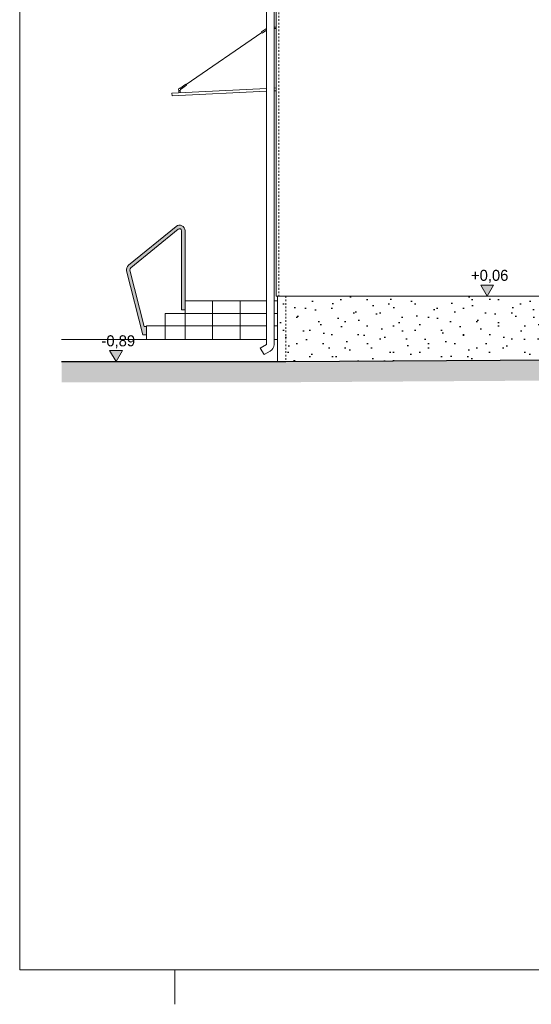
# Model space of a CAD drawing. Extents: x -613240 to -325500, y -25863 to 152403.
# Tile 1 of 254: x -613240 to -605821, y -22547 to -8258. Entities that reach past the tile are written whole.
import ezdxf

# ---------------------------------------------------------------- set-up
doc = ezdxf.new("R2010")
doc.units = 0
doc.header["$MEASUREMENT"] = 0
doc.linetypes.add('Hidden Line', pattern=[50, 25, -25])
for name, color, linetype, lineweight in [('Arch balustrady_Nr_Pióra__5', 7, 'Continuous', 13), ('ARCH TABELA_Nr_Pióra__21', 7, 'Continuous', 9), ('Arch wykończenie_Nr_Pióra__41', 7, 'Continuous', 15), ('arch wypelnienia_Nr_Pióra__1', 7, 'Continuous', 25), ('arch wypelnienia_Nr_Pióra__21', 7, 'Continuous', 9), ('Arch wyposażenie_Nr_Pióra__21', 7, 'Continuous', 9), ('INWENT RURY SPUSTOWE_Nr_Pióra__21', 7, 'Continuous', 9), ('INWENT TEREN_Nr_Pióra__1', 7, 'Continuous', 25), ('INWENT TEREN_Nr_Pióra__21', 7, 'Continuous', 9), ('INWENT WYMIARY_Nr_Pióra__21', 7, 'Continuous', 9), ('INWENT.ŚCIANY_Nr_Pióra__21', 7, 'Continuous', 9), ('Istniejące schody_Nr_Pióra__21', 7, 'Continuous', 9)]:
    doc.layers.add(name, color=color, linetype=linetype, lineweight=lineweight)
doc.layers.add('arch wypelnienia_Nr_Pióra__2', color=7, linetype='Continuous', lineweight=13, true_color=0x7f7f7f)
doc.layers.add('INWENT WYMIARY', color=7, linetype='Continuous')
doc.styles.add('GENERATED_STYLE_1', font='txt')

# ---------------------------------------------------------------- blocks, each defined once
blk = doc.blocks.new('Wymiary_149', base_point=(-606462, -12270))
at = {"layer": 'INWENT WYMIARY_Nr_Pióra__21', "linetype": 'Continuous'}
blk.add_hatch(color=256, dxfattribs=at).paths.add_polyline_path([(-606462, -12270), (-606555, -12110), (-606369, -12110)], flags=0)
for p, q in [((-606462, -12270), (-606555, -12110)), ((-606555, -12110), (-606369, -12110)), ((-606369, -12110), (-606462, -12270)), ((-606462, -12270), (-606582, -12270)), ((-606462, -12270), (-606342, -12270))]:
    blk.add_line(p, q, dxfattribs=at)
at = {"layer": 'INWENT WYMIARY_Nr_Pióra__21', "insert": (-606695, -12078), "char_height": 160, "attachment_point": 7, "style": 'GENERATED_STYLE_1'}
blk.add_mtext('{+0,06}', dxfattribs=at)
blk = doc.blocks.new('Wymiary_150', base_point=(-611843, -13220))
at = {"layer": 'INWENT WYMIARY_Nr_Pióra__21', "linetype": 'Continuous'}
blk.add_hatch(color=256, dxfattribs=at).paths.add_polyline_path([(-611843, -13220), (-611936, -13060), (-611751, -13060)], flags=0)
for p, q in [((-611843, -13220), (-611936, -13060)), ((-611936, -13060), (-611751, -13060)), ((-611751, -13060), (-611843, -13220)), ((-611843, -13220), (-611963, -13220)), ((-611843, -13220), (-611723, -13220))]:
    blk.add_line(p, q, dxfattribs=at)
at = {"layer": 'INWENT WYMIARY_Nr_Pióra__21', "insert": (-612054, -13028), "char_height": 160, "attachment_point": 7, "style": 'GENERATED_STYLE_1'}
blk.add_mtext('{-0,89}', dxfattribs=at)

msp = doc.modelspace()

# ---------------------------------------------------------------- hatches: boundary and pattern name
at = {"layer": 'arch wypelnienia_Nr_Pióra__1', "linetype": 'Continuous'}
h = msp.add_hatch(dxfattribs=at)
h.set_pattern_fill('Carpet', color=256, style=0, pattern_type=2)
h.set_pattern_definition([(45, (0, 600), (-190.91883, 190.91883), [0, -180, 0, -270]), (110, (600, 600), (253.71701, 92.34544), [0, -132, 0, -228])])
h.paths.add_polyline_path([(-609502.2, -12269.6), (-609502.2, -13219.6), (-609382.2, -13219.6), (-601732.2, -13169.6), (-595142.2, -13069.6), (-595022.2, -13069.6), (-595022.2, -12269.6)], flags=0)
at = {"layer": 'arch wypelnienia_Nr_Pióra__2', "linetype": 'Continuous'}
msp.add_hatch(color=256, dxfattribs=at).paths.add_polyline_path([(-610892.2, -11320.3), (-610892.2, -12469.6), (-610842.2, -12469.6), (-610842.2, -11320.3, 0.6327064), (-610972.9, -11258.4), (-611662.3, -11822.4, 0.2913729), (-611689.1, -11904), (-611453.8, -12829.6), (-611402.2, -12829.6), (-611402.2, -12709.6), (-611432.7, -12709.6), (-611640.7, -11891.7, -0.2913729), (-611630.6, -11861.1), (-610941.2, -11297.1, -0.6327064)], flags=0)
at = {"layer": 'arch wypelnienia_Nr_Pióra__21', "linetype": 'Continuous'}
msp.add_hatch(color=256, dxfattribs=at).paths.add_polyline_path([(-609382.2, -13219.6), (-612632.2, -13219.6), (-612632.2, -13519.6), (-609382.2, -13519.6), (-609381.2, -13519.6), (-601729, -13469.6), (-595139.9, -13369.6), (-591634.4, -13369.6), (-591634.4, -13069.6), (-595142.2, -13069.6), (-601732.2, -13169.6)], flags=0)

# ---------------------------------------------------------------- linework, layer by layer
at = {"layer": 'Arch balustrady_Nr_Pióra__5', "linetype": 'Continuous'}
for p, q in [((-611662.3, -11822.4), (-610972.9, -11258.4)), ((-611630.6, -11861.1), (-610941.2, -11297.1)), ((-610892.2, -12469.6), (-610892.2, -11320.3)), ((-610842.2, -12469.6), (-610842.2, -11320.3)), ((-611453.8, -12829.6), (-611689.1, -11904)), ((-611432.7, -12709.6), (-611640.7, -11891.7)), ((-610892.2, -12469.6), (-610842.2, -12469.6)), ((-611402.2, -12709.6), (-611432.7, -12709.6)), ((-611402.2, -12829.6), (-611402.2, -12709.6)), ((-611453.8, -12829.6), (-611402.2, -12829.6))]:
    msp.add_line(p, q, dxfattribs=at)
for centre, radius, start, end in [((-610922.2, -11320.3), 80, 0, 129.28719), ((-610922.2, -11320.3), 30, 0, 129.28719), ((-611611.6, -11884.3), 80, 129.28719, 194.26595), ((-611611.6, -11884.3), 30, 129.28719, 194.26595)]:
    msp.add_arc(centre, radius, start, end, dxfattribs=at)
at = {"layer": 'ARCH TABELA_Nr_Pióra__21', "linetype": 'Continuous'}
for p, q in [((-613239.9, 6402.6), (-613239.9, -22047.4)), ((-572489.9, -22047.4), (-613239.9, -22047.4)), ((-610989.9, -22547.4), (-610989.9, -22047.4)), ((-610989.9, -22547.4), (-610989.9, -22047.4))]:
    msp.add_line(p, q, dxfattribs=at)
at = {"layer": 'Arch wykończenie_Nr_Pióra__41', "linetype": 'Continuous'}
for p, q in [((-609522.2, -12269.6), (-609522.2, -6578.7)), ((-594962.2, -12269.6), (-609522.2, -12269.6)), ((-609502.2, -12269.6), (-609502.2, -13219.6))]:
    msp.add_line(p, q, dxfattribs=at)
at = {"layer": 'Arch wyposażenie_Nr_Pióra__21', "linetype": 'Continuous'}
for p, q in [((-609735, -8434.5), (-609662.2, -8384.1)), ((-609723.6, -8450.9), (-609662.2, -8408.4)), ((-609522.2, -8364.4), (-609552.2, -8364.4)), ((-609522.2, -8384.4), (-609552.2, -8384.4)), ((-610824.6, -9200.3), (-609729.3, -8442.7)), ((-609735, -8434.5), (-609723.6, -8450.9)), ((-611032.7, -9324.1), (-609662.2, -9255.6)), ((-610930.8, -9319), (-610932.8, -9280.2)), ((-610919.8, -9254), (-610830.3, -9192.1)), ((-610910.8, -9318), (-610912.8, -9279.2)), ((-610908.4, -9270.4), (-610819, -9208.5)), ((-610830.3, -9192.1), (-610819, -9208.5)), ((-609552.2, -9250.1), (-609522.2, -9248.6)), ((-611030.7, -9364), (-611032.7, -9324.1)), ((-611030.7, -9364), (-609662.2, -9295.6)), ((-609552.2, -9290.1), (-609522.2, -9288.6))]:
    msp.add_line(p, q, dxfattribs=at)
msp.add_circle((-610923.3, -9268.6), 15, dxfattribs=at)
at = {"layer": 'INWENT RURY SPUSTOWE_Nr_Pióra__21', "linetype": 'Continuous'}
for p, q in [((-609662.2, -6885.1), (-609662.2, -12972.2)), ((-609552.2, -6885.1), (-609552.2, -12972.2)), ((-609751.5, -13023.7), (-609662.2, -12972.2)), ((-609751.5, -13023.7), (-609696.5, -13119)), ((-609696.5, -13119), (-609607.2, -13067.4))]:
    msp.add_line(p, q, dxfattribs=at)
msp.add_arc((-609662.2, -12972.2), 110, 300, 0, dxfattribs=at)
at = {"layer": 'INWENT TEREN_Nr_Pióra__1', "linetype": 'Continuous'}
for p, q in [((-612632.2, -13219.6), (-609382.2, -13219.6)), ((-609382.2, -13219.6), (-601732.2, -13169.6))]:
    msp.add_line(p, q, dxfattribs=at)
at = {"layer": 'INWENT TEREN_Nr_Pióra__21', "linetype": 'Continuous'}
for p, q in [((-609662.2, -12899.6), (-612632.2, -12899.6)), ((-609502.2, -12899.6), (-609552.2, -12899.6))]:
    msp.add_line(p, q, dxfattribs=at)
at = {"layer": 'INWENT.ŚCIANY_Nr_Pióra__21', "linetype": 'Hidden Line'}
for p, q in [((-609482.2, -6601), (-609482.2, -12269.6)), ((-609382.2, -12269.6), (-609382.2, -13219.6))]:
    msp.add_line(p, q, dxfattribs=at)
at = {"layer": 'Istniejące schody_Nr_Pióra__21', "linetype": 'Continuous'}
for p, q in [((-610842.2, -12339.6), (-610842.2, -12519.6)), ((-609662.2, -12339.6), (-610842.2, -12339.6)), ((-610442.2, -12339.6), (-610442.2, -12899.6)), ((-610042.2, -12339.6), (-610042.2, -12899.6)), ((-609502.2, -12339.6), (-609552.2, -12339.6)), ((-611132.2, -12519.6), (-611132.2, -12699.6)), ((-609662.2, -12519.6), (-611132.2, -12519.6)), ((-610842.2, -12519.6), (-610842.2, -12899.6)), ((-609502.2, -12519.6), (-609552.2, -12519.6)), ((-609662.2, -12699.6), (-611402.2, -12699.6)), ((-611402.2, -12699.6), (-611402.2, -12899.6)), ((-611132.2, -12699.6), (-611132.2, -12899.6)), ((-609502.2, -12699.6), (-609552.2, -12699.6))]:
    msp.add_line(p, q, dxfattribs=at)

# ---------------------------------------------------------------- block references
at = {"layer": 'INWENT WYMIARY', "linetype": 'Continuous'}
for name, p in [('Wymiary_149', (-606462.1, -12269.6)), ('Wymiary_150', (-611843.5, -13219.6))]:
    msp.add_blockref(name, p, dxfattribs=at)

doc.saveas('drawing.dxf')
